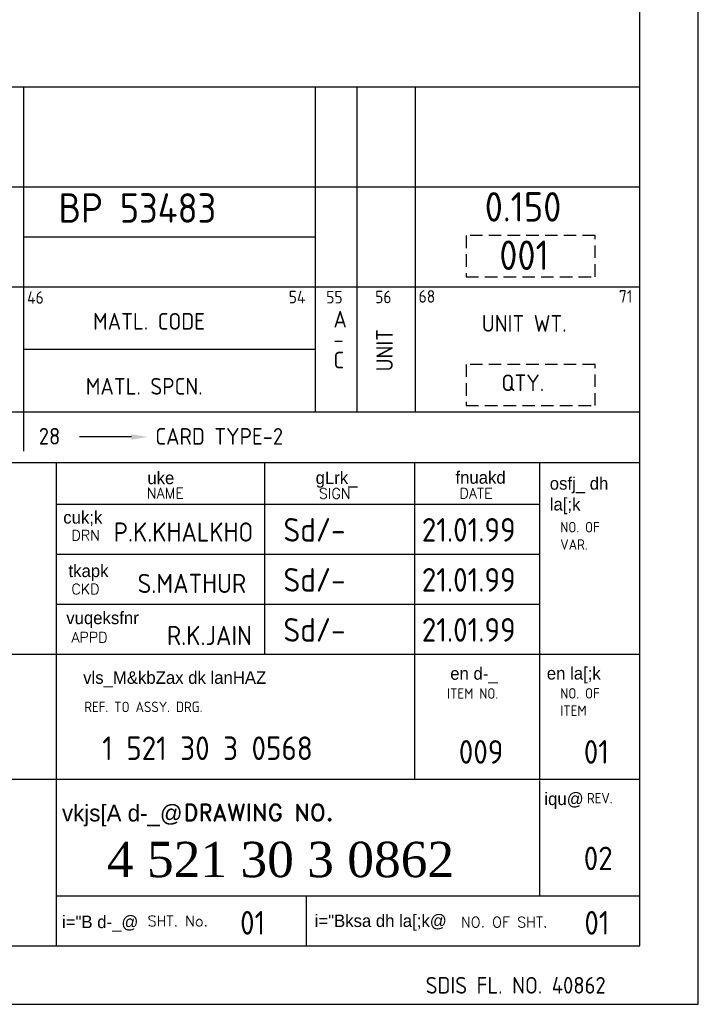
# Model space of a CAD drawing. Extents: x 0 to 315, y 0 to 445.
# Tile 3 of 4: x 193 to 315, y 0 to 177. Entities that reach past the tile are written whole.
import ezdxf

# ---------------------------------------------------------------- set-up
doc = ezdxf.new("R2010")
doc.units = 0
doc.header["$LTSCALE"] = 0.3
doc.linetypes.add('DASHED', pattern=[0.75, 0.5, -0.25])
doc.layers.get('0').update_dxf_attribs({"linetype": 'CONTINUOUS'})
doc.layers.add('TEXT', color=3, linetype='CONTINUOUS')
doc.styles.add('HINDI', font='hindi')
doc.styles.add('ROMAND', font='romand')
doc.styles.add('ROMANS', font='romans')
doc.styles.add('ROMANT', font='romantic.ttf')
doc.styles.get("Standard").update_dxf_attribs({"font": 'ISOCP'})

msp = doc.modelspace()

# ---------------------------------------------------------------- linework, layer by layer
for p, q in [((315, 0), (315, 445.5)), ((304.5, 10.5), (304.5, 435)), ((96.05, 165.13), (304.5, 165.13)), ((304.5, 147.13), (304.5, 165.13)), ((30, 97.5), (304.5, 97.5)), ((199.5, 10.5), (199.5, 97.5)), ((237, 63), (237, 97.5)), ((264, 40.5), (264, 97.5)), ((286.5, 40.5), (286.5, 97.5)), ((199.5, 90), (286.5, 90)), ((199.5, 81), (286.5, 81)), ((199.5, 72), (286.5, 72)), ((30, 63), (304.5, 63)), ((30, 40.5), (304.5, 40.5)), ((286.48, 19.46), (286.48, 40.29)), ((199.5, 19.5), (304.5, 19.5)), ((244.5, 10.5), (244.5, 19.5)), ((30.01, 10.5), (304.5, 10.5)), ((0, 0), (315, 0))]:
    msp.add_line(p, q)
at = {"color": 7}
for p, q in [((193.55, 165.13), (193.55, 106.63)), ((246.05, 165.13), (246.05, 106.63)), ((253.55, 165.13), (253.55, 106.63)), ((264.05, 165.13), (264.05, 106.63)), ((96.05, 147.13), (304.5, 147.13)), ((193.55, 138.13), (246.05, 138.13)), ((96.11, 129.13), (304.5, 129.13)), ((193.55, 117.88), (246.05, 117.88)), ((30, 106.63), (304.5, 106.63)), ((193.58, 107.02), (193.58, 99.52)), ((213, 102.09), (203.66, 102.09))]:
    msp.add_line(p, q, dxfattribs=at)
at = {"linetype": 'DASHED', "ltscale": 15}
for points in [[(273.22, 130.94), (296.42, 130.94), (296.42, 138.35), (273.22, 138.35)], [(273.22, 107.73), (296.42, 107.73), (296.42, 115.14), (273.22, 115.14)]]:
    msp.add_lwpolyline(points, close=True, dxfattribs=at)
at = {"color": 7}
msp.add_solid([(213, 102.59), (213, 101.59), (216, 102.09)], dxfattribs=at)

# ---------------------------------------------------------------- texts
for s, height, p in [('BP 53483', 5.304, (199.88, 140.65)), ('0.150', 5.304, (276.57, 140.85)), ('001', 5.304, (279.19, 132.15)), ('Sd/-', 4.243, (240.35, 83.26)), ('21.01.99', 4.243, (265.25, 83.26)), ('P.K.KHALKHO', 3.45, (209.81, 83.26)), ('Sd/-', 4.243, (240.35, 74.26)), ('21.01.99', 4.243, (265.25, 74.26)), ('S.MATHUR', 3.45, (214.11, 74.01)), ('Sd/-', 4.243, (240.35, 65.26)), ('21.01.99', 4.243, (265.25, 65.26)), ('R.K.JAIN', 3.45, (219.38, 64.64)), ('1 521 30 3 0568', 4.2429, (207.73, 43.96)), ('009', 4.243, (271.9, 43.3)), ('01', 4.243, (294.39, 43.3)), ('02', 4.243, (294.38, 24.14)), ('01', 4.243, (232.54, 12.54)), ('01', 4.243, (294.49, 12.54)), ('SDIS FL. NO. 40862', 3, (265.94, 1.92))]:
    msp.add_text(s, height=height).set_placement(p)
for s, height, p in [('46', 2.25, (194.23, 126.07)), ('54', 2.25, (241.3, 126.15)), ('55', 2.25, (248.05, 126.13)), ('56', 2.25, (256.86, 126.16)), ('68', 2.25, (264.67, 126.26)), ('71', 2.25, (300.72, 126.27)), ('MATL. CODE', 3, (206.09, 121.4)), ('A', 3, (249.34, 121.79)), ('UNIT WT.', 3, (276.04, 121.03)), ('-', 3, (249.34, 118.11)), ('C', 3, (249.34, 114.43)), ('MATL. SPCN.', 3, (204.78, 109.71)), ('QTY.', 3, (279.57, 110.34)), ('28', 3, (196.32, 100.73)), ('CARD TYPE-2', 3, (217.29, 100.7))]:
    msp.add_text(s, height=height, dxfattribs=at).set_placement(p)
msp.add_text('UNIT', height=3, rotation=90, dxfattribs=at).set_placement((260.04, 113.89))
for s, height, style, p in [('uke', 2.25, 'HINDI', (215.86, 93.6)), ('gLrk_', 2.25, 'HINDI', (246.14, 93.63)), ('fnuakd', 2.25, 'HINDI', (271.3, 93.68)), ('osfj_ dh', 2.25, 'HINDI', (288.27, 92.61)), ('la[;k', 2.25, 'HINDI', (288.27, 88.86)), ('cuk;k', 2.25, 'HINDI', (200.73, 86.5)), ('tkapk', 2.25, 'HINDI', (201.67, 76.88)), ('vuqeksfnr', 2.25, 'HINDI', (201.27, 68.41)), ('en d-_', 2.25, 'HINDI', (270.36, 58.41)), ('en la[;k', 2.25, 'HINDI', (287.74, 58.44)), ('vls_M&kbZax dk lanHAZ', 2.25, 'HINDI', (204.31, 57.67)), ('iqu@', 2.25, 'HINDI', (287.3, 35.85)), ('vkjs[A d-_@', 3, 'HINDI', (200.5, 32.91)), ('4 521 30 3 0862', 6.3643, 'ROMANT', (208.58, 22.88)), ('i="B d-_@', 2.25, 'HINDI', (200.5, 13.71)), ('i="Bksa dh la[;k@', 2.25, 'HINDI', (245.96, 13.91))]:
    msp.add_text(s, height=height, dxfattribs=dict(style=style)).set_placement(p)
at = {"layer": 'TEXT'}
for s, height, style, p in [('NAME', 1.875, 'ROMANS', (215.76, 91.05)), ('SIGN', 1.875, 'ROMANS', (246.73, 90.99)), ('DATE', 1.875, 'ROMANS', (272.03, 91.03)), ('DRN', 1.875, 'ROMANS', (202.19, 83.45)), ('CKD', 1.875, 'ROMANS', (202.19, 73.79)), ('APPD', 1.875, 'ROMANS', (202.19, 65.1)), ('DRAWING NO.', 3, 'ROMAND', (222.36, 33.02)), ('SHT. No.', 1.875, 'ROMANS', (215.91, 14.06)), ('NO. OF SHT.', 1.875, 'ROMANS', (272.28, 13.85))]:
    msp.add_text(s, height=height, dxfattribs=dict(at, style=style)).set_placement(p)
for s, p in [('NO. OF', (290.16, 84.93)), ('VAR.', (290.16, 81.81)), ('ITEM NO. ', (269.79, 55)), ('NO. OF', (290.16, 55.02)), ('REF. TO ASSY. DRG. ', (204.51, 52.58)), ('ITEM', (290.16, 51.9)), ('REV.', (294.96, 36.16))]:
    msp.add_text(s, height=1.875, dxfattribs=at).set_placement(p)

doc.saveas('drawing.dxf')
